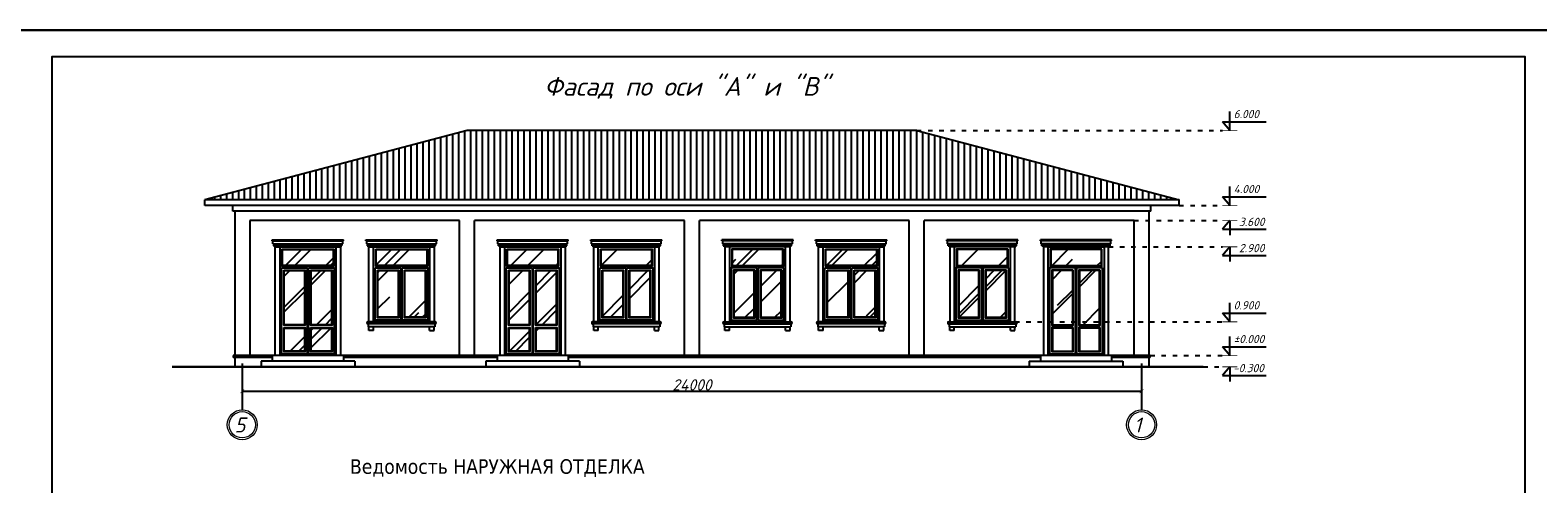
# Model space of a CAD drawing. Header units: millimetres. Extents: x 1112040 to 6903494, y -332921 to -150905.
# Tile 11 of 153: x 1338073 to 1378307, y -298587 to -286490. Entities that reach past the tile are written whole.
import ezdxf

# ---------------------------------------------------------------- set-up
doc = ezdxf.new("R2010")
doc.units = ezdxf.units.MM
doc.linetypes.add('ACAD_ISO03W100', pattern=[30, 12, -18])
doc.layers.add('os', color=253, linetype='Continuous')
doc.styles.get("Standard").update_dxf_attribs({"font": 'isocpeui.ttf'})
doc.styles.add('style1', font='isocpeui.ttf', dxfattribs={"height": 80})
doc.styles.add('Tahoma', font='tahoma.ttf')
doc.dimstyles.get("Standard").update_dxf_attribs({"dimtxt": 300, "dimasz": 100, "dimexe": 50, "dimexo": 50, "dimgap": 20, "dimtad": 1, "dimdec": 0, "dimzin": 0, "dimdsep": 46, "dimtxsty": 'Standard', "dimblk": 'ARCHTICK', "dimcen": 20, "dimclrd": 1, "dimclre": 1, "dimclrt": 256, "dimadec": 0, "dimazin": 0, "dimtfac": 1, "dimtdec": 0, "dimtofl": 0, "dimtmove": 0, "dimatfit": 3, "dimldrblk": 'ARCHTICK', "dimfxl": 1, "dimtolj": 1, "dimtzin": 0, "dimarcsym": 0})

# ---------------------------------------------------------------- blocks, each defined once
blk = doc.blocks.new('_ArchTick')
at = {"color": 0, "linetype": 'ByBlock', "const_width": 0.15}
blk.add_lwpolyline([(-0.5, -0.5), (0.5, 0.5)], dxfattribs=at)
blk = doc.blocks.new('*D2090')
at = {"color": 1, "lineweight": -2, "transparency": 16777216}
for p, q in [((1343734, -295924), (1343734, -296169)), ((1343734, -296119), (1367734, -296119)), ((1367734, -295924), (1367734, -296169))]:
    blk.add_line(p, q, dxfattribs=at)
at = {"color": 1, "lineweight": -2, "transparency": 16777216, "xscale": 100, "yscale": 100, "zscale": 100, "rotation": 180}
blk.add_blockref('_ArchTick', (1343734, -296119), dxfattribs=at)
at = {"color": 1, "lineweight": -2, "transparency": 16777216, "xscale": 100, "yscale": 100, "zscale": 100}
blk.add_blockref('_ArchTick', (1367734, -296119), dxfattribs=at)
at = {"transparency": 16777216, "insert": (1355734, -295949), "char_height": 300, "attachment_point": 5}
blk.add_mtext('\\A1;24000', dxfattribs=at)

msp = doc.modelspace()

# ---------------------------------------------------------------- hatches: boundary and pattern name
h = msp.add_hatch()
h.set_pattern_fill('ANSI31', color=1, scale=50, angle=45, style=0)
h.set_pattern_definition([(90, (1263151.56, -165441.94), (-158.75, 1e-14), [])])
h.paths.add_polyline_path([(1349733.8, -289167.1), (1342733.8, -291017.1), (1368733.8, -291017.1), (1361733.8, -289167.1)])
h = msp.add_hatch()
h.set_pattern_fill('AR-RROOF', color=4, scale=50, angle=45, style=0)
h.set_pattern_definition([(45, (1263151.6, -165442), (1077.631, 2873.682), [19050, -2540, 6350, -1270]), (45, (1263897, -163798.6), (-2092.4, 296.348), [3810, -419.1, 7620, -952.5]), (45, (1262837.25, -164229.6), (4068.056, 5271.4103), [10160, -1778, 5080, -1270])])
h.paths.add_polyline_path([(1345393.8, -292902.8), (1344853.8, -292902.8), (1344853.8, -294343.5), (1345393.8, -294343.5)])
h.paths.add_polyline_path([(1344853.8, -295047.1), (1345393.8, -295047.1), (1345393.8, -294433.5), (1344853.8, -294433.5)])
h.paths.add_polyline_path([(1346113.8, -294433.5), (1345573.8, -294433.5), (1345573.8, -295047.1), (1346113.8, -295047.1)])
h.paths.add_polyline_path([(1346113.8, -292902.8), (1345573.8, -292902.8), (1345573.8, -294343.5), (1346113.8, -294343.5)])
h.paths.add_polyline_path([(1344808.8, -292342.1), (1344808.8, -292767.8), (1346158.8, -292767.8), (1346158.8, -292342.1)])
h.paths.add_polyline_path([(1347308.8, -292342.1), (1347308.8, -292767.8), (1348658.8, -292767.8), (1348658.8, -292342.1)])
h.paths.add_polyline_path([(1347353.8, -294147.1), (1347893.8, -294147.1), (1347893.8, -292902.8), (1347353.8, -292902.8)])
h.paths.add_polyline_path([(1348613.8, -292902.8), (1348073.8, -292902.8), (1348073.8, -294147.1), (1348613.8, -294147.1)])
h.paths.add_polyline_path([(1350808.8, -292342.1), (1350808.8, -292767.8), (1352158.8, -292767.8), (1352158.8, -292342.1)])
h.paths.add_polyline_path([(1350853.8, -294343.5), (1351393.8, -294343.5), (1351393.8, -292902.8), (1350853.8, -292902.8)])
h.paths.add_polyline_path([(1351573.8, -294343.5), (1352113.8, -294343.5), (1352113.8, -292902.8), (1351573.8, -292902.8)])
h.paths.add_polyline_path([(1352113.8, -294433.5), (1351573.8, -294433.5), (1351573.8, -295047.1), (1352113.8, -295047.1)])
h.paths.add_polyline_path([(1350853.8, -295047.1), (1351393.8, -295047.1), (1351393.8, -294433.5), (1350853.8, -294433.5)])
h.paths.add_polyline_path([(1353893.8, -292902.8), (1353353.8, -292902.8), (1353353.8, -294147.1), (1353893.8, -294147.1)])
h.paths.add_polyline_path([(1354073.8, -294147.1), (1354613.8, -294147.1), (1354613.8, -292902.8), (1354073.8, -292902.8)])
h.paths.add_polyline_path([(1354658.8, -292767.8), (1354658.8, -292342.1), (1353308.8, -292342.1), (1353308.8, -292767.8)])
h.paths.add_polyline_path([(1356808.8, -292342.1), (1356808.8, -292767.8), (1358158.8, -292767.8), (1358158.8, -292342.1)])
h.paths.add_polyline_path([(1357393.8, -292902.8), (1356853.8, -292902.8), (1356853.8, -294147.1), (1357393.8, -294147.1)])
h.paths.add_polyline_path([(1358113.8, -292902.8), (1357573.8, -292902.8), (1357573.8, -294147.1), (1358113.8, -294147.1)])
h.paths.add_polyline_path([(1359893.8, -292902.8), (1359353.8, -292902.8), (1359353.8, -294147.1), (1359893.8, -294147.1)])
h.paths.add_polyline_path([(1360613.8, -292902.8), (1360073.8, -292902.8), (1360073.8, -294147.1), (1360613.8, -294147.1)])
h.paths.add_polyline_path([(1360658.8, -292767.8), (1360658.8, -292342.1), (1359308.8, -292342.1), (1359308.8, -292767.8)])
h.paths.add_polyline_path([(1362808.8, -292342.1), (1362808.8, -292767.8), (1364158.8, -292767.8), (1364158.8, -292342.1)])
h.paths.add_polyline_path([(1362853.8, -294147.1), (1363393.8, -294147.1), (1363393.8, -292902.8), (1362853.8, -292902.8)])
h.paths.add_polyline_path([(1364113.8, -292902.8), (1363573.8, -292902.8), (1363573.8, -294147.1), (1364113.8, -294147.1)])
h.paths.add_polyline_path([(1365308.8, -292342.1), (1365308.8, -292767.8), (1366658.8, -292767.8), (1366658.8, -292342.1)])
h.paths.add_polyline_path([(1365353.8, -294343.5), (1365893.8, -294343.5), (1365893.8, -292902.8), (1365353.8, -292902.8)])
h.paths.add_polyline_path([(1366073.8, -294343.5), (1366613.8, -294343.5), (1366613.8, -292902.8), (1366073.8, -292902.8)])
h.paths.add_polyline_path([(1366613.8, -294433.5), (1366073.8, -294433.5), (1366073.8, -295047.1), (1366613.8, -295047.1)])
h.paths.add_polyline_path([(1365353.8, -295047.1), (1365893.8, -295047.1), (1365893.8, -294433.5), (1365353.8, -294433.5)])

# ---------------------------------------------------------------- linework, layer by layer
for p, q in [((1370088.4, -289167.1), (1370088.4, -288662.6)), ((1349733.8, -289167.1), (1342733.8, -291017.1)), ((1361733.8, -289167.1), (1349733.8, -289167.1)), ((1361733.8, -289167.1), (1368733.8, -291017.1)), ((1369888.2, -288933.9), (1371058.1, -288933.9)), ((1370088.4, -289167.1), (1369888.2, -288933.9)), ((1370088.4, -291167.1), (1370088.4, -290662.6)), ((1368733.8, -291017.1), (1342733.8, -291017.1)), ((1342733.8, -291167.1), (1342733.8, -291017.1)), ((1368733.8, -291167.1), (1342733.8, -291167.1)), ((1343483.8, -291317.1), (1343483.8, -291167.1)), ((1367983.8, -291317.1), (1367983.8, -291167.1)), ((1368733.8, -291167.1), (1368733.8, -291017.1)), ((1369888.2, -290933.9), (1371058.1, -290933.9)), ((1370088.4, -291167.1), (1369888.2, -290933.9)), ((1367983.8, -291317.1), (1343483.8, -291317.1)), ((1343533.8, -291317.1), (1343533.8, -295167.1)), ((1349533.8, -291567.1), (1343933.8, -291567.1)), ((1343933.8, -291567.1), (1343933.8, -295167.1)), ((1349533.8, -295167.1), (1349533.8, -291567.1)), ((1349933.8, -295167.1), (1349933.8, -291567.1)), ((1355533.8, -291567.1), (1349933.8, -291567.1)), ((1355533.8, -295167.1), (1355533.8, -291567.1)), ((1361533.8, -291567.1), (1355933.8, -291567.1)), ((1355933.8, -295167.1), (1355933.8, -291567.1)), ((1361533.8, -295167.1), (1361533.8, -291567.1)), ((1367533.8, -291567.1), (1361933.8, -291567.1)), ((1361933.8, -295167.1), (1361933.8, -291567.1)), ((1367533.8, -295167.1), (1367533.8, -291567.1)), ((1367933.8, -295167.1), (1367933.8, -291317.1)), ((1370088.4, -291567.1), (1369888.2, -291800.2)), ((1370088.4, -291567.1), (1370088.4, -291956.7)), ((1344533.8, -292077.1), (1346433.8, -292077.1)), ((1344533.8, -292107.1), (1344533.8, -292077.1)), ((1346433.8, -292107.1), (1346433.8, -292077.1)), ((1347033.8, -292077.1), (1348933.8, -292077.1)), ((1347033.8, -292107.1), (1347033.8, -292077.1)), ((1348933.8, -292107.1), (1348933.8, -292077.1)), ((1350533.8, -292077.1), (1352433.8, -292077.1)), ((1350533.8, -292107.1), (1350533.8, -292077.1)), ((1352433.8, -292107.1), (1352433.8, -292077.1)), ((1353033.8, -292077.1), (1354933.8, -292077.1)), ((1353033.8, -292107.1), (1353033.8, -292077.1)), ((1354933.8, -292107.1), (1354933.8, -292077.1)), ((1358433.8, -292077.1), (1356533.8, -292077.1)), ((1356533.8, -292107.1), (1356533.8, -292077.1)), ((1358433.8, -292107.1), (1358433.8, -292077.1)), ((1359033.8, -292077.1), (1360933.8, -292077.1)), ((1359033.8, -292107.1), (1359033.8, -292077.1)), ((1360933.8, -292107.1), (1360933.8, -292077.1)), ((1364433.8, -292077.1), (1362533.8, -292077.1)), ((1362533.8, -292107.1), (1362533.8, -292077.1)), ((1364433.8, -292107.1), (1364433.8, -292077.1)), ((1366933.8, -292077.1), (1365033.8, -292077.1)), ((1365033.8, -292107.1), (1365033.8, -292077.1)), ((1366933.8, -292107.1), (1366933.8, -292077.1)), ((1369888.2, -291800.2), (1371058.1, -291800.2)), ((1344533.8, -292107.1), (1346433.8, -292107.1)), ((1344553.8, -292187.1), (1344553.8, -292107.1)), ((1344553.8, -292187.1), (1346413.8, -292187.1)), ((1344573.8, -292237.1), (1344573.8, -292187.1)), ((1344573.8, -292237.1), (1346393.8, -292237.1)), ((1344593.8, -292267.1), (1344593.8, -292237.1)), ((1344593.8, -292267.1), (1346373.8, -292267.1)), ((1344613.8, -295167.1), (1344613.8, -292267.1)), ((1344733.8, -292267.1), (1344733.8, -295167.1)), ((1346233.8, -292267.1), (1344733.8, -292267.1)), ((1346233.8, -292267.1), (1346233.8, -295167.1)), ((1346353.8, -292267.1), (1346353.8, -295167.1)), ((1346373.8, -292267.1), (1346373.8, -292237.1)), ((1346393.8, -292237.1), (1346393.8, -292187.1)), ((1346413.8, -292187.1), (1346413.8, -292107.1)), ((1347033.8, -292107.1), (1348933.8, -292107.1)), ((1347053.8, -292187.1), (1347053.8, -292107.1)), ((1347053.8, -292187.1), (1348913.8, -292187.1)), ((1347073.8, -292237.1), (1347073.8, -292187.1)), ((1347073.8, -292237.1), (1348893.8, -292237.1)), ((1347093.8, -292267.1), (1347093.8, -292237.1)), ((1347093.8, -292267.1), (1348873.8, -292267.1)), ((1347113.8, -294267.1), (1347113.8, -292267.1)), ((1347233.8, -294267.1), (1347233.8, -292267.1)), ((1348733.8, -292267.1), (1348733.8, -294267.1)), ((1348853.8, -292267.1), (1348853.8, -294267.1)), ((1348873.8, -292267.1), (1348873.8, -292237.1)), ((1348893.8, -292237.1), (1348893.8, -292187.1)), ((1348913.8, -292187.1), (1348913.8, -292107.1)), ((1350533.8, -292107.1), (1352433.8, -292107.1)), ((1350553.8, -292187.1), (1350553.8, -292107.1)), ((1350553.8, -292187.1), (1352413.8, -292187.1)), ((1350573.8, -292237.1), (1350573.8, -292187.1)), ((1350573.8, -292237.1), (1352393.8, -292237.1)), ((1350593.8, -292267.1), (1350593.8, -292237.1)), ((1350593.8, -292267.1), (1352373.8, -292267.1)), ((1350613.8, -295167.1), (1350613.8, -292267.1)), ((1350733.8, -292267.1), (1350733.8, -295167.1)), ((1352233.8, -292267.1), (1350733.8, -292267.1)), ((1352233.8, -292267.1), (1352233.8, -295167.1)), ((1352353.8, -292267.1), (1352353.8, -295167.1)), ((1352373.8, -292267.1), (1352373.8, -292237.1)), ((1352393.8, -292237.1), (1352393.8, -292187.1)), ((1352413.8, -292187.1), (1352413.8, -292107.1)), ((1353033.8, -292107.1), (1354933.8, -292107.1)), ((1353053.8, -292187.1), (1353053.8, -292107.1)), ((1353053.8, -292187.1), (1354913.8, -292187.1)), ((1353073.8, -292237.1), (1353073.8, -292187.1)), ((1353073.8, -292237.1), (1354893.8, -292237.1)), ((1353093.8, -292267.1), (1353093.8, -292237.1)), ((1353093.8, -292267.1), (1354873.8, -292267.1)), ((1353113.8, -294267.1), (1353113.8, -292267.1)), ((1353233.8, -294267.1), (1353233.8, -292267.1)), ((1354733.8, -292267.1), (1354733.8, -294267.1)), ((1354853.8, -292267.1), (1354853.8, -294267.1)), ((1354873.8, -292267.1), (1354873.8, -292237.1)), ((1354893.8, -292237.1), (1354893.8, -292187.1)), ((1354913.8, -292187.1), (1354913.8, -292107.1)), ((1358433.8, -292107.1), (1356533.8, -292107.1)), ((1356553.8, -292187.1), (1356553.8, -292107.1)), ((1358413.8, -292187.1), (1356553.8, -292187.1)), ((1356573.8, -292237.1), (1356573.8, -292187.1)), ((1358393.8, -292237.1), (1356573.8, -292237.1)), ((1356593.8, -292267.1), (1356593.8, -292237.1)), ((1358373.8, -292267.1), (1356593.8, -292267.1)), ((1356613.8, -292267.1), (1356613.8, -294267.1)), ((1356733.8, -292267.1), (1356733.8, -294267.1)), ((1358233.8, -294267.1), (1358233.8, -292267.1)), ((1358353.8, -294267.1), (1358353.8, -292267.1)), ((1358373.8, -292267.1), (1358373.8, -292237.1)), ((1358393.8, -292237.1), (1358393.8, -292187.1)), ((1358413.8, -292187.1), (1358413.8, -292107.1)), ((1359033.8, -292107.1), (1360933.8, -292107.1)), ((1359053.8, -292187.1), (1359053.8, -292107.1)), ((1359053.8, -292187.1), (1360913.8, -292187.1)), ((1359073.8, -292237.1), (1359073.8, -292187.1)), ((1359073.8, -292237.1), (1360893.8, -292237.1)), ((1359093.8, -292267.1), (1359093.8, -292237.1)), ((1359093.8, -292267.1), (1360873.8, -292267.1)), ((1359113.8, -294267.1), (1359113.8, -292267.1)), ((1359233.8, -294267.1), (1359233.8, -292267.1)), ((1360733.8, -292267.1), (1360733.8, -294267.1)), ((1360853.8, -292267.1), (1360853.8, -294267.1)), ((1360873.8, -292267.1), (1360873.8, -292237.1)), ((1360893.8, -292237.1), (1360893.8, -292187.1)), ((1360913.8, -292187.1), (1360913.8, -292107.1)), ((1364433.8, -292107.1), (1362533.8, -292107.1)), ((1362553.8, -292187.1), (1362553.8, -292107.1)), ((1364413.8, -292187.1), (1362553.8, -292187.1)), ((1362573.8, -292237.1), (1362573.8, -292187.1)), ((1364393.8, -292237.1), (1362573.8, -292237.1)), ((1362593.8, -292267.1), (1362593.8, -292237.1)), ((1364373.8, -292267.1), (1362593.8, -292267.1)), ((1362613.8, -292267.1), (1362613.8, -294267.1)), ((1362733.8, -292267.1), (1362733.8, -294267.1)), ((1364233.8, -294267.1), (1364233.8, -292267.1)), ((1364353.8, -294267.1), (1364353.8, -292267.1)), ((1364373.8, -292267.1), (1364373.8, -292237.1)), ((1364393.8, -292237.1), (1364393.8, -292187.1)), ((1364413.8, -292187.1), (1364413.8, -292107.1)), ((1366933.8, -292107.1), (1365033.8, -292107.1)), ((1365053.8, -292187.1), (1365053.8, -292107.1)), ((1366913.8, -292187.1), (1365053.8, -292187.1)), ((1365073.8, -292237.1), (1365073.8, -292187.1)), ((1366893.8, -292237.1), (1365073.8, -292237.1)), ((1365093.8, -292267.1), (1365093.8, -292237.1)), ((1366873.8, -292267.1), (1365093.8, -292267.1)), ((1365113.8, -292267.1), (1365113.8, -295167.1)), ((1365233.8, -292267.1), (1365233.8, -295167.1)), ((1365233.8, -292267.1), (1366733.8, -292267.1)), ((1366733.8, -292267.1), (1366733.8, -295167.1)), ((1366853.8, -295167.1), (1366853.8, -292267.1)), ((1366873.8, -292267.1), (1366873.8, -292237.1)), ((1366893.8, -292237.1), (1366893.8, -292187.1)), ((1366913.8, -292187.1), (1366913.8, -292107.1)), ((1370088.4, -292267.1), (1369888.2, -292500.2)), ((1370088.4, -292267.1), (1370088.4, -292656.7)), ((1369888.2, -292500.2), (1371058.1, -292500.2)), ((1369888.2, -294033.9), (1371058.1, -294033.9)), ((1370088.4, -294267.1), (1369888.2, -294033.9)), ((1370088.4, -294267.1), (1370088.4, -293762.6)), ((1348883.8, -294267.1), (1347083.8, -294267.1)), ((1348883.8, -294317.1), (1347083.8, -294317.1)), ((1347093.8, -294317.1), (1347093.8, -294397.1)), ((1348873.8, -294397.1), (1347093.8, -294397.1)), ((1347113.8, -294497.1), (1347113.8, -294397.1)), ((1347233.8, -294497.1), (1347113.8, -294497.1)), ((1347233.8, -294497.1), (1347233.8, -294397.1)), ((1348733.8, -294497.1), (1348733.8, -294397.1)), ((1348733.8, -294497.1), (1348853.8, -294497.1)), ((1348853.8, -294497.1), (1348853.8, -294397.1)), ((1348873.8, -294317.1), (1348873.8, -294397.1)), ((1354883.8, -294267.1), (1353083.8, -294267.1)), ((1354883.8, -294317.1), (1353083.8, -294317.1)), ((1353093.8, -294317.1), (1353093.8, -294397.1)), ((1354873.8, -294397.1), (1353093.8, -294397.1)), ((1353113.8, -294497.1), (1353113.8, -294397.1)), ((1353233.8, -294497.1), (1353113.8, -294497.1)), ((1353233.8, -294497.1), (1353233.8, -294397.1)), ((1354733.8, -294497.1), (1354733.8, -294397.1)), ((1354733.8, -294497.1), (1354853.8, -294497.1)), ((1354853.8, -294497.1), (1354853.8, -294397.1)), ((1354873.8, -294317.1), (1354873.8, -294397.1)), ((1356583.8, -294267.1), (1358383.8, -294267.1)), ((1356583.8, -294317.1), (1358383.8, -294317.1)), ((1356593.8, -294317.1), (1356593.8, -294397.1)), ((1356593.8, -294397.1), (1358373.8, -294397.1)), ((1356613.8, -294497.1), (1356613.8, -294397.1)), ((1356733.8, -294497.1), (1356613.8, -294497.1)), ((1356733.8, -294497.1), (1356733.8, -294397.1)), ((1358233.8, -294497.1), (1358233.8, -294397.1)), ((1358233.8, -294497.1), (1358353.8, -294497.1)), ((1358353.8, -294497.1), (1358353.8, -294397.1)), ((1358373.8, -294317.1), (1358373.8, -294397.1)), ((1360883.8, -294267.1), (1359083.8, -294267.1)), ((1360883.8, -294317.1), (1359083.8, -294317.1)), ((1359093.8, -294317.1), (1359093.8, -294397.1)), ((1360873.8, -294397.1), (1359093.8, -294397.1)), ((1359113.8, -294497.1), (1359113.8, -294397.1)), ((1359233.8, -294497.1), (1359113.8, -294497.1)), ((1359233.8, -294497.1), (1359233.8, -294397.1)), ((1360733.8, -294497.1), (1360733.8, -294397.1)), ((1360733.8, -294497.1), (1360853.8, -294497.1)), ((1360853.8, -294497.1), (1360853.8, -294397.1)), ((1360873.8, -294317.1), (1360873.8, -294397.1)), ((1362583.8, -294267.1), (1364383.8, -294267.1)), ((1362583.8, -294317.1), (1364383.8, -294317.1)), ((1362593.8, -294317.1), (1362593.8, -294397.1)), ((1362593.8, -294397.1), (1364373.8, -294397.1)), ((1362613.8, -294497.1), (1362613.8, -294397.1)), ((1362733.8, -294497.1), (1362613.8, -294497.1)), ((1362733.8, -294497.1), (1362733.8, -294397.1)), ((1364233.8, -294497.1), (1364233.8, -294397.1)), ((1364233.8, -294497.1), (1364353.8, -294497.1)), ((1364353.8, -294497.1), (1364353.8, -294397.1)), ((1364373.8, -294317.1), (1364373.8, -294397.1)), ((1370088.4, -295167.1), (1370088.4, -294662.6)), ((1367963.8, -295167.1), (1343493.8, -295167.1)), ((1343493.8, -295167.1), (1343493.8, -295217.1)), ((1344533.8, -295217.1), (1343493.8, -295217.1)), ((1343533.8, -295217.1), (1343533.8, -295467.1)), ((1344533.8, -295167.1), (1344533.8, -295317.1)), ((1346433.8, -295167.1), (1346433.8, -295317.1)), ((1350533.8, -295217.1), (1346433.8, -295217.1)), ((1350533.8, -295167.1), (1350533.8, -295317.1)), ((1352433.8, -295167.1), (1352433.8, -295317.1)), ((1365033.8, -295217.1), (1352433.8, -295217.1)), ((1365033.8, -295167.1), (1365033.8, -295317.1)), ((1366933.8, -295167.1), (1366933.8, -295317.1)), ((1367963.8, -295217.1), (1366933.8, -295217.1)), ((1367933.8, -295467.1), (1367933.8, -295217.1)), ((1367963.8, -295217.1), (1367963.8, -295167.1)), ((1369888.2, -294933.9), (1371058.1, -294933.9)), ((1370088.4, -295167.1), (1369888.2, -294933.9)), ((1346733.8, -295317.1), (1344233.8, -295317.1)), ((1344233.8, -295317.1), (1344233.8, -295467.1)), ((1346733.8, -295317.1), (1346733.8, -295467.1)), ((1352733.8, -295317.1), (1350233.8, -295317.1)), ((1350233.8, -295317.1), (1350233.8, -295467.1)), ((1352733.8, -295317.1), (1352733.8, -295467.1)), ((1364733.8, -295317.1), (1367233.8, -295317.1)), ((1364733.8, -295317.1), (1364733.8, -295467.1)), ((1367233.8, -295317.1), (1367233.8, -295467.1)), ((1370088.4, -295467.1), (1369888.2, -295700.2)), ((1369888.2, -295700.2), (1371058.1, -295700.2)), ((1370088.4, -295467.1), (1370088.4, -295856.7))]:
    msp.add_line(p, q)
at = {"color": 6, "linetype": 'ACAD_ISO03W100', "ltscale": 10}
for p, q in [((1361733.8, -289167.1), (1369888.4, -289167.1)), ((1368733.8, -291167.1), (1369888.4, -291167.1)), ((1367533.8, -291567.1), (1369888.4, -291567.1)), ((1366853.8, -292267.1), (1369888.4, -292267.1)), ((1364353.8, -294267.1), (1369888.4, -294267.1)), ((1367963.8, -295167.1), (1369888.4, -295167.1)), ((1369377.6, -295467.1), (1369888.4, -295467.1))]:
    msp.add_line(p, q, dxfattribs=at)
at = {"lineweight": 30}
msp.add_line((1369377.6, -295467.1), (1341860.4, -295467.1), dxfattribs=at)
at = {"color": 5, "lineweight": 30}
msp.add_lwpolyline([(1336657, -316189.8), (1336657, -286489.8), (1378657, -286489.8), (1378657, -316189.8), (1336657, -316189.8)], dxfattribs=at)
for points in [[(1338657, -315489.8), (1338657, -287189.8), (1377957, -287189.8), (1377957, -315489.8)], [(1344793.8, -292327.1), (1346173.8, -292327.1), (1346173.8, -292782.8), (1344793.8, -292782.8)], [(1344808.8, -292342.1), (1346158.8, -292342.1), (1346158.8, -292767.8), (1344808.8, -292767.8)], [(1347233.8, -292267.1), (1348733.8, -292267.1), (1348733.8, -294267.1), (1347233.8, -294267.1)], [(1347293.8, -292327.1), (1348673.8, -292327.1), (1348673.8, -292782.8), (1347293.8, -292782.8)], [(1347308.8, -292342.1), (1348658.8, -292342.1), (1348658.8, -292767.8), (1347308.8, -292767.8)], [(1350793.8, -292327.1), (1352173.8, -292327.1), (1352173.8, -292782.8), (1350793.8, -292782.8)], [(1350808.8, -292342.1), (1352158.8, -292342.1), (1352158.8, -292767.8), (1350808.8, -292767.8)], [(1353233.8, -292267.1), (1354733.8, -292267.1), (1354733.8, -294267.1), (1353233.8, -294267.1)], [(1353293.8, -292327.1), (1354673.8, -292327.1), (1354673.8, -292782.8), (1353293.8, -292782.8)], [(1353308.8, -292342.1), (1354658.8, -292342.1), (1354658.8, -292767.8), (1353308.8, -292767.8)], [(1358233.8, -292267.1), (1356733.8, -292267.1), (1356733.8, -294267.1), (1358233.8, -294267.1)], [(1358173.8, -292327.1), (1356793.8, -292327.1), (1356793.8, -292782.8), (1358173.8, -292782.8)], [(1358158.8, -292342.1), (1356808.8, -292342.1), (1356808.8, -292767.8), (1358158.8, -292767.8)], [(1359233.8, -292267.1), (1360733.8, -292267.1), (1360733.8, -294267.1), (1359233.8, -294267.1)], [(1359293.8, -292327.1), (1360673.8, -292327.1), (1360673.8, -292782.8), (1359293.8, -292782.8)], [(1359308.8, -292342.1), (1360658.8, -292342.1), (1360658.8, -292767.8), (1359308.8, -292767.8)], [(1364233.8, -292267.1), (1362733.8, -292267.1), (1362733.8, -294267.1), (1364233.8, -294267.1)], [(1364173.8, -292327.1), (1362793.8, -292327.1), (1362793.8, -292782.8), (1364173.8, -292782.8)], [(1364158.8, -292342.1), (1362808.8, -292342.1), (1362808.8, -292767.8), (1364158.8, -292767.8)], [(1366673.8, -292327.1), (1365293.8, -292327.1), (1365293.8, -292782.8), (1366673.8, -292782.8)], [(1366658.8, -292342.1), (1365308.8, -292342.1), (1365308.8, -292767.8), (1366658.8, -292767.8)], [(1344778.8, -292827.8), (1345468.8, -292827.8), (1345468.8, -295122.1), (1344778.8, -295122.1)], [(1344838.8, -292887.8), (1345408.8, -292887.8), (1345408.8, -294358.5), (1344838.8, -294358.5)], [(1345498.8, -292827.8), (1346188.8, -292827.8), (1346188.8, -295122.1), (1345498.8, -295122.1)], [(1345558.8, -292887.8), (1346128.8, -292887.8), (1346128.8, -294358.5), (1345558.8, -294358.5)], [(1347278.8, -292827.8), (1347968.8, -292827.8), (1347968.8, -294222.1), (1347278.8, -294222.1)], [(1347338.8, -292887.8), (1347908.8, -292887.8), (1347908.8, -294162.1), (1347338.8, -294162.1)], [(1347998.8, -292827.8), (1348688.8, -292827.8), (1348688.8, -294222.1), (1347998.8, -294222.1)], [(1348058.8, -292887.8), (1348628.8, -292887.8), (1348628.8, -294162.1), (1348058.8, -294162.1)], [(1350778.8, -292827.8), (1351468.8, -292827.8), (1351468.8, -295122.1), (1350778.8, -295122.1)], [(1350838.8, -292887.8), (1351408.8, -292887.8), (1351408.8, -294358.5), (1350838.8, -294358.5)], [(1351498.8, -292827.8), (1352188.8, -292827.8), (1352188.8, -295122.1), (1351498.8, -295122.1)], [(1351558.8, -292887.8), (1352128.8, -292887.8), (1352128.8, -294358.5), (1351558.8, -294358.5)], [(1353278.8, -292827.8), (1353968.8, -292827.8), (1353968.8, -294222.1), (1353278.8, -294222.1)], [(1353338.8, -292887.8), (1353908.8, -292887.8), (1353908.8, -294162.1), (1353338.8, -294162.1)], [(1353998.8, -292827.8), (1354688.8, -292827.8), (1354688.8, -294222.1), (1353998.8, -294222.1)], [(1354058.8, -292887.8), (1354628.8, -292887.8), (1354628.8, -294162.1), (1354058.8, -294162.1)], [(1357468.8, -292827.8), (1356778.8, -292827.8), (1356778.8, -294222.1), (1357468.8, -294222.1)], [(1357408.8, -292887.8), (1356838.8, -292887.8), (1356838.8, -294162.1), (1357408.8, -294162.1)], [(1358188.8, -292827.8), (1357498.8, -292827.8), (1357498.8, -294222.1), (1358188.8, -294222.1)], [(1358128.8, -292887.8), (1357558.8, -292887.8), (1357558.8, -294162.1), (1358128.8, -294162.1)], [(1359278.8, -292827.8), (1359968.8, -292827.8), (1359968.8, -294222.1), (1359278.8, -294222.1)], [(1359338.8, -292887.8), (1359908.8, -292887.8), (1359908.8, -294162.1), (1359338.8, -294162.1)], [(1359998.8, -292827.8), (1360688.8, -292827.8), (1360688.8, -294222.1), (1359998.8, -294222.1)], [(1360058.8, -292887.8), (1360628.8, -292887.8), (1360628.8, -294162.1), (1360058.8, -294162.1)], [(1363468.8, -292827.8), (1362778.8, -292827.8), (1362778.8, -294222.1), (1363468.8, -294222.1)], [(1363408.8, -292887.8), (1362838.8, -292887.8), (1362838.8, -294162.1), (1363408.8, -294162.1)], [(1364188.8, -292827.8), (1363498.8, -292827.8), (1363498.8, -294222.1), (1364188.8, -294222.1)], [(1364128.8, -292887.8), (1363558.8, -292887.8), (1363558.8, -294162.1), (1364128.8, -294162.1)], [(1365968.8, -292827.8), (1365278.8, -292827.8), (1365278.8, -295122.1), (1365968.8, -295122.1)], [(1365908.8, -292887.8), (1365338.8, -292887.8), (1365338.8, -294358.5), (1365908.8, -294358.5)], [(1366688.8, -292827.8), (1365998.8, -292827.8), (1365998.8, -295122.1), (1366688.8, -295122.1)], [(1366628.8, -292887.8), (1366058.8, -292887.8), (1366058.8, -294358.5), (1366628.8, -294358.5)], [(1344853.8, -292902.8), (1345393.8, -292902.8), (1345393.8, -294343.5), (1344853.8, -294343.5)], [(1345573.8, -292902.8), (1346113.8, -292902.8), (1346113.8, -294343.5), (1345573.8, -294343.5)], [(1347353.8, -292902.8), (1347893.8, -292902.8), (1347893.8, -294147.1), (1347353.8, -294147.1)], [(1348073.8, -292902.8), (1348613.8, -292902.8), (1348613.8, -294147.1), (1348073.8, -294147.1)], [(1350853.8, -292902.8), (1351393.8, -292902.8), (1351393.8, -294343.5), (1350853.8, -294343.5)], [(1351573.8, -292902.8), (1352113.8, -292902.8), (1352113.8, -294343.5), (1351573.8, -294343.5)], [(1353353.8, -292902.8), (1353893.8, -292902.8), (1353893.8, -294147.1), (1353353.8, -294147.1)], [(1354073.8, -292902.8), (1354613.8, -292902.8), (1354613.8, -294147.1), (1354073.8, -294147.1)], [(1357393.8, -292902.8), (1356853.8, -292902.8), (1356853.8, -294147.1), (1357393.8, -294147.1)], [(1358113.8, -292902.8), (1357573.8, -292902.8), (1357573.8, -294147.1), (1358113.8, -294147.1)], [(1359353.8, -292902.8), (1359893.8, -292902.8), (1359893.8, -294147.1), (1359353.8, -294147.1)], [(1360073.8, -292902.8), (1360613.8, -292902.8), (1360613.8, -294147.1), (1360073.8, -294147.1)], [(1363393.8, -292902.8), (1362853.8, -292902.8), (1362853.8, -294147.1), (1363393.8, -294147.1)], [(1364113.8, -292902.8), (1363573.8, -292902.8), (1363573.8, -294147.1), (1364113.8, -294147.1)], [(1365893.8, -292902.8), (1365353.8, -292902.8), (1365353.8, -294343.5), (1365893.8, -294343.5)], [(1366613.8, -292902.8), (1366073.8, -292902.8), (1366073.8, -294343.5), (1366613.8, -294343.5)], [(1344838.8, -294418.5), (1345408.8, -294418.5), (1345408.8, -295062.1), (1344838.8, -295062.1)], [(1344853.8, -294433.5), (1345393.8, -294433.5), (1345393.8, -295047.1), (1344853.8, -295047.1)], [(1345558.8, -294418.5), (1346128.8, -294418.5), (1346128.8, -295062.1), (1345558.8, -295062.1)], [(1345573.8, -294433.5), (1346113.8, -294433.5), (1346113.8, -295047.1), (1345573.8, -295047.1)], [(1350838.8, -294418.5), (1351408.8, -294418.5), (1351408.8, -295062.1), (1350838.8, -295062.1)], [(1350853.8, -294433.5), (1351393.8, -294433.5), (1351393.8, -295047.1), (1350853.8, -295047.1)], [(1351558.8, -294418.5), (1352128.8, -294418.5), (1352128.8, -295062.1), (1351558.8, -295062.1)], [(1351573.8, -294433.5), (1352113.8, -294433.5), (1352113.8, -295047.1), (1351573.8, -295047.1)], [(1365908.8, -294418.5), (1365338.8, -294418.5), (1365338.8, -295062.1), (1365908.8, -295062.1)], [(1365893.8, -294433.5), (1365353.8, -294433.5), (1365353.8, -295047.1), (1365893.8, -295047.1)], [(1366628.8, -294418.5), (1366058.8, -294418.5), (1366058.8, -295062.1), (1366628.8, -295062.1)], [(1366613.8, -294433.5), (1366073.8, -294433.5), (1366073.8, -295047.1), (1366613.8, -295047.1)]]:
    msp.add_lwpolyline(points, close=True)
at = {"lineweight": 106, "const_width": 20}
for points in [[(1369888.4, -289167.1), (1370288.4, -289167.1)], [(1369888.4, -291167.1), (1370288.4, -291167.1)], [(1369888.4, -291567.1), (1370288.4, -291567.1)], [(1369888.4, -292267.1), (1370288.4, -292267.1)], [(1369888.4, -294267.1), (1370288.4, -294267.1)], [(1369888.4, -295167.1), (1370288.4, -295167.1)], [(1369888.4, -295467.1), (1370288.4, -295467.1)]]:
    msp.add_lwpolyline(points, dxfattribs=at)
for centre, start, end in [((1347083.8, -294292.1), 90, 270), ((1348883.8, -294292.1), 270, 90), ((1353083.8, -294292.1), 90, 270), ((1354883.8, -294292.1), 270, 90), ((1356583.8, -294292.1), 90, 270), ((1358383.8, -294292.1), 270, 90), ((1359083.8, -294292.1), 90, 270), ((1360883.8, -294292.1), 270, 90), ((1362583.8, -294292.1), 90, 270), ((1364383.8, -294292.1), 270, 90)]:
    msp.add_arc(centre, 25, start, end)
at = {"layer": 'os'}
for p, q in [((1343733.8, -295374.8), (1343733.8, -296612.7)), ((1367733.8, -295374.8), (1367733.8, -296612.7))]:
    msp.add_line(p, q, dxfattribs=at)
at = {"layer": 'os', "color": 0, "lineweight": 0}
for centre, radius in [((1343733.8, -297012.7), 400), ((1343733.8, -297012.7), 350), ((1367733.8, -297012.7), 400), ((1367733.8, -297012.7), 350)]:
    msp.add_circle(centre, radius, dxfattribs=at)

# ---------------------------------------------------------------- texts
at = {"style": 'style1'}
msp.add_text('Фасад по оси "А" и "В"', height=498.42, dxfattribs=at).set_placement((1351788.9, -288238.6))
at = {"color": 1}
for s, p in [('6.000', (1370188.6, -288835.9)), ('4.000', (1370188.6, -290835.9)), ('3.600', (1370331.1, -291711.2)), ('2.900', (1370331.1, -292411.2)), ('0.900', (1370188.6, -293935.9)), ('±0.000', (1370188.6, -294835.9)), ('-0.300', (1370173.8, -295611.2))]:
    msp.add_text(s, height=220, dxfattribs=at).set_placement(p)
at = {"ltscale": 50}
for s, p in [('5', (1343525.9, -297217.9)), ('1', (1367525.9, -297217.9))]:
    msp.add_text(s, height=400, dxfattribs=at).set_placement(p)
at = {"color": 0, "linetype": 'ByBlock', "lineweight": 13, "style": 'Tahoma'}
msp.add_text('Ведомость НАРУЖНАЯ ОТДЕЛКА', height=388.889, dxfattribs=at).set_placement((1346608.8, -298320.3))

# ---------------------------------------------------------------- dimensions: what is measured, and where the dimension line sits
dim = msp.add_linear_dim(base=(1367733.8, -296118.6), p1=(1343733.8, -295873.9), p2=(1367733.8, -295873.9), dimstyle='Standard')
dim.commit()
dim.dimension.update_dxf_attribs({"geometry": '*D2090', "text_midpoint": (1355733.8, -295948.6)})

doc.saveas('drawing.dxf')
